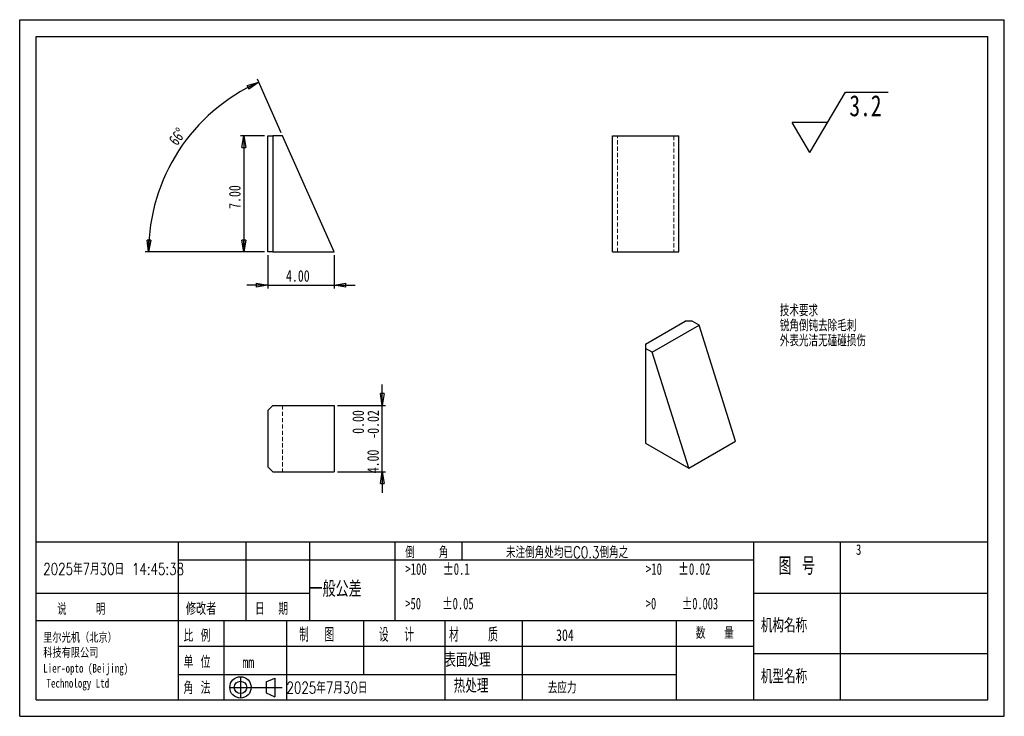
# Model space of a CAD drawing. Header units: millimetres. Extents: x 0 to 297, y 0 to 210.
import ezdxf

# ---------------------------------------------------------------- set-up
doc = ezdxf.new("R2010")
doc.units = ezdxf.units.MM
doc.linetypes.add('HIDDEN', pattern=[1.905, 1.27, -0.635])
doc.layers.add('图层0', color=7, linetype='Continuous', lineweight=25)
doc.styles.add('SLDTEXTSTYLE0', font='TXT', dxfattribs={"width": 0.75})
doc.styles.add('SLDTEXTSTYLE1', font='TXT', dxfattribs={"width": 0.75, "bigfont": 'bigfont'})
doc.styles.add('SLDTEXTSTYLE2', font='TXT', dxfattribs={"width": 0.666667, "bigfont": 'bigfont'})
doc.styles.add('SLDTEXTSTYLE3', font='TXT', dxfattribs={"width": 0.583333, "bigfont": 'bigfont'})
doc.styles.add('SLDTEXTSTYLE4', font='TXT', dxfattribs={"width": 0.681818})
doc.styles.add('SLDTEXTSTYLE5', font='TXT', dxfattribs={"width": 0.666667})
doc.styles.add('SLDTEXTSTYLE6', font='TXT', dxfattribs={"width": 0.653846})
doc.styles.add('SLDTEXTSTYLE7', font='TXT', dxfattribs={"width": 0.6, "bigfont": 'bigfont'})
doc.styles.add('SLDTEXTSTYLE8', font='TXT', dxfattribs={"width": 0.625, "bigfont": 'bigfont'})
doc.styles.add('SLDTEXTSTYLE9', font='TXT', dxfattribs={"width": 0.571429, "bigfont": 'bigfont'})
doc.dimstyles.new('SLDDIMSTYLE0', dxfattribs={"dimtxt": 3.5, "dimasz": 3.556, "dimexe": 0, "dimexo": 0.0625, "dimgap": 0.875, "dimtad": 1, "dimlfac": 0.2, "dimrnd": 1e-09, "dimzin": 4, "dimdsep": 46, "dimtxsty": 'SLDTEXTSTYLE0', "dimblk1": 'CLOSED', "dimblk2": 'CLOSED', "dimsah": 1, "dimcen": 0.09, "dimadec": 0, "dimazin": 1, "dimtfac": 1, "dimtmove": 0, "dimatfit": 0, "dimldrblk": 'CLOSED', "dimfxl": 0, "dimfrac": 2, "dimtolj": 1, "dimtzin": 12, "dimarcsym": 0})
doc.dimstyles.new('SLDDIMSTYLE1', dxfattribs={"dimtxt": 3.5, "dimasz": 3.556, "dimexe": 0, "dimexo": 0.0625, "dimgap": 0.875, "dimtad": 1, "dimlfac": 0.2, "dimrnd": 1e-09, "dimzin": 4, "dimdsep": 46, "dimtxsty": 'SLDTEXTSTYLE0', "dimblk1": 'CLOSED', "dimblk2": 'CLOSED', "dimsah": 1, "dimcen": 0.09, "dimadec": 0, "dimazin": 1, "dimtfac": 1, "dimtofl": 0, "dimtmove": 0, "dimatfit": 3, "dimldrblk": 'CLOSED', "dimfxl": 0, "dimfrac": 2, "dimtolj": 1, "dimtzin": 12, "dimarcsym": 0})
doc.dimstyles.new('SLDDIMSTYLE2', dxfattribs={"dimtxt": 3.5, "dimasz": 3.556, "dimexe": 0, "dimexo": 0.0625, "dimgap": 0.875, "dimtad": 1, "dimdec": 4, "dimlfac": 0.2, "dimzin": 12, "dimdsep": 46, "dimtxsty": 'SLDTEXTSTYLE0', "dimblk1": 'CLOSED', "dimblk2": 'CLOSED', "dimsah": 1, "dimcen": 0.09, "dimazin": 3, "dimtfac": 1, "dimtofl": 0, "dimtmove": 0, "dimatfit": 3, "dimldrblk": 'CLOSED', "dimfxl": 0, "dimfrac": 2, "dimtolj": 1, "dimtzin": 12, "dimarcsym": 0})
doc.dimstyles.new('SLDDIMSTYLE3', dxfattribs={"dimtxt": 3.5, "dimasz": 3.556, "dimexe": 0, "dimexo": 0.0625, "dimgap": 0.875, "dimtad": 1, "dimlfac": 0.2, "dimrnd": 1e-09, "dimzin": 4, "dimdsep": 46, "dimtxsty": 'SLDTEXTSTYLE0', "dimblk1": 'CLOSED', "dimblk2": 'CLOSED', "dimsah": 1, "dimcen": 0.09, "dimadec": 0, "dimazin": 1, "dimtol": 1, "dimtm": 0.02, "dimtfac": 1, "dimtmove": 0, "dimatfit": 0, "dimldrblk": 'CLOSED', "dimfxl": 0, "dimfrac": 2, "dimtolj": 1, "dimtzin": 0, "dimarcsym": 0})

# ---------------------------------------------------------------- blocks, each defined once
blk = doc.blocks.new('SW_SFSYMBOL_0')
at = {"layer": '图层0', "color": 0}
for p, q in [((-11.87, -9.07), (-1.17, 9.07)), ((-1.17, 9.07), (11.73, 9.07)), ((-11.87, -9.07), (-17.23, 0)), ((-6.52, 0), (-17.23, 0))]:
    blk.add_line(p, q, dxfattribs=at)
at = {"layer": '图层0', "color": 0, "insert": (0, 8.19), "char_height": 6.35, "attachment_point": 1, "style": 'SLDTEXTSTYLE0'}
blk.add_mtext('3.2', dxfattribs=at)
blk = doc.blocks.new('_Closed')
at = {"color": 0, "linetype": 'ByBlock', "lineweight": -2}
for p, q in [((-1, 0.166667), (0, 0)), ((-1, 0.166667), (-1, -0.166667)), ((0, 0), (-1, -0.166667)), ((0, 0), (-1, 0))]:
    blk.add_line(p, q, dxfattribs=at)
blk = doc.blocks.new('_D')
at = {"layer": '图层0'}
for p, q in [((74.86, 139), (74.86, 129)), ((94.86, 139), (94.86, 129)), ((74.86, 130), (68.51, 130)), ((74.86, 130), (94.86, 130)), ((94.86, 130), (101.21, 130))]:
    blk.add_line(p, q, dxfattribs=at)
at = {"layer": '图层0', "xscale": 3.556, "yscale": 3.556}
blk.add_blockref('_Closed', (74.86, 130, -10), dxfattribs=at)
at = {"layer": '图层0', "xscale": 3.556, "yscale": 3.556, "rotation": 180.0000000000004}
blk.add_blockref('_Closed', (94.86, 130, -10), dxfattribs=at)
at = {"layer": '图层0', "insert": (80.33, 134.51), "char_height": 3.5, "attachment_point": 1, "style": 'SLDTEXTSTYLE0'}
blk.add_mtext('4.00', dxfattribs=at)
blk = doc.blocks.new('_D_1')
at = {"layer": '图层0'}
for p, q in [((73.86, 175), (66.64, 175)), ((67.64, 175), (67.64, 140)), ((73.86, 140), (66.64, 140))]:
    blk.add_line(p, q, dxfattribs=at)
at = {"layer": '图层0', "xscale": 3.556, "yscale": 3.556}
for p, rotation in [((67.64, 175, -10), 90.0000000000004), ((67.64, 140, -10), 270.0000000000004)]:
    blk.add_blockref('_Closed', p, dxfattribs=dict(at, rotation=rotation))
at = {"layer": '图层0', "insert": (63.12, 152.97), "char_height": 3.5, "attachment_point": 1, "rotation": 90, "style": 'SLDTEXTSTYLE0'}
blk.add_mtext('7.00', dxfattribs=at)
blk = doc.blocks.new('_D_2')
at = {"layer": '图层0'}
for p, q in [((78.87, 175.91), (71.69, 192.04)), ((73.86, 140), (37.89, 140))]:
    blk.add_line(p, q, dxfattribs=at)
blk.add_arc((94.86, 140), 55.97, 114, 180, dxfattribs=at)
at = {"layer": '图层0', "xscale": 3.556, "yscale": 3.556}
for p, rotation in [((72.09, 191.13, -10), 25.81782361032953), ((38.89, 140, -10), 268.1821763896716)]:
    blk.add_blockref('_Closed', p, dxfattribs=dict(at, rotation=rotation))
at = {"layer": '图层0', "insert": (44.64, 173.89), "char_height": 3.5, "attachment_point": 1, "rotation": 52.6541, "style": 'SLDTEXTSTYLE0'}
blk.add_mtext('66°', dxfattribs=at)
blk = doc.blocks.new('_D_3')
at = {"layer": '图层0'}
for p, q in [((109.38, 93.72), (109.38, 100.07)), ((95.86, 93.72), (110.38, 93.72)), ((109.38, 73.72), (109.38, 93.72)), ((95.86, 73.72), (110.38, 73.72)), ((109.38, 73.72), (109.38, 67.37))]:
    blk.add_line(p, q, dxfattribs=at)
at = {"layer": '图层0', "xscale": 3.556, "yscale": 3.556}
for p, rotation in [((109.38, 93.72, 17.5), 270.0000000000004), ((109.38, 73.72, 17.5), 90.0000000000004)]:
    blk.add_blockref('_Closed', p, dxfattribs=dict(at, rotation=rotation))
at = {"layer": '图层0', "char_height": 3.5, "attachment_point": 1, "rotation": 90, "style": 'SLDTEXTSTYLE0'}
for s, insert in [('0.00', (100.35, 85.15)), ('0.02', (104.87, 85.15)), ('-', (104.87, 83.6)), ('4.00', (104.82, 73.25))]:
    blk.add_mtext(s, dxfattribs=dict(at, insert=insert))

msp = doc.modelspace()

# ---------------------------------------------------------------- linework, layer by layer
at = {"color": 7, "linetype": 'Continuous', "lineweight": 25}
for p, q in [((74.85714, 140), (74.85714, 175)), ((74.85714, 175), (76.35714, 175)), ((76.35714, 175), (76.35714, 140)), ((79.27414, 175), (76.35714, 175)), ((94.85714, 140), (79.27414, 175)), ((178.80714, 140), (178.80714, 175)), ((178.80714, 175), (198.80714, 175)), ((198.80714, 140), (198.80714, 175)), ((76.35714, 140), (74.85714, 140)), ((76.35714, 140), (94.85714, 140)), ((178.80714, 140), (198.80714, 140)), ((188.72324, 112.144), (200.74406, 119.08347)), ((202.86538, 119.08347), (200.74406, 119.08347)), ((204.928, 117.89274), (202.86538, 119.08347)), ((190.78587, 109.72866), (204.928, 117.89274)), ((215.94685, 82.95277), (204.928, 117.89274)), ((188.72324, 112.144), (188.72324, 110.91939)), ((188.72324, 110.91939), (188.72324, 82.34046)), ((190.78587, 109.72866), (188.72324, 110.91939)), ((201.80472, 74.78869), (190.78587, 109.72866)), ((76.35714, 93.72476), (74.85714, 92.22476)), ((74.85714, 92.22476), (74.85714, 75.22476)), ((76.35714, 93.72476), (94.85714, 93.72476)), ((94.85714, 93.72476), (94.85714, 73.72476)), ((188.72324, 82.34046), (201.80472, 74.78869)), ((201.80472, 74.78869), (215.94685, 82.95277)), ((74.85714, 75.22476), (76.35714, 73.72476)), ((76.35714, 73.72476), (94.85714, 73.72476))]:
    msp.add_line(p, q, dxfattribs=at)
at = {"color": 7, "linetype": 'HIDDEN', "lineweight": 18}
for p, q in [((180.30714, 140), (180.30714, 175)), ((197.30714, 175), (197.30714, 140)), ((79.27414, 93.72476), (79.27414, 73.72476))]:
    msp.add_line(p, q, dxfattribs=at)
at = {"layer": '图层0'}
for p, q in [((0, 0), (0, 210)), ((0, 210), (297, 210)), ((297, 0), (297, 210)), ((5, 4.98289), (5, 204.98289)), ((5, 204.98289), (292, 204.98289)), ((292, 4.98289), (292, 204.98289)), ((292, 52.5), (5, 52.5)), ((47.75731, 52.5), (47.75731, 4.98289)), ((68.19241, 52.5), (68.19241, 28.74145)), ((87.37791, 52.5), (87.37791, 28.74145)), ((113.17672, 52.5), (113.17672, 28.74145)), ((133.32115, 52.5), (133.32115, 47.20668)), ((221.35344, 52.5), (221.35344, 4.98289)), ((247.5, 52.5), (247.5, 4.98289)), ((47.75731, 47.20668), (221.35344, 47.20668)), ((5, 37.14216), (47.75731, 37.14216)), ((47.75731, 37.14216), (87.37791, 37.14216)), ((221.35344, 37.15071), (292, 37.15071)), ((221.35344, 28.74145), (5, 28.74145)), ((61.59603, 28.74145), (61.59603, 4.98289)), ((80.46701, 28.74145), (80.46701, 4.98289)), ((103.74123, 28.74145), (103.74123, 12.60988)), ((128.27351, 28.74145), (128.27351, 4.98289)), ((151.54772, 28.74145), (151.54772, 4.98289)), ((198, 28.74145), (198, 4.98289)), ((221.35344, 21.06252), (47.75731, 21.06252)), ((221.35344, 18.90876), (292, 18.90876)), ((47.75731, 12.60988), (198, 12.60988)), ((66.60323, 11.93644), (66.60323, 5.50109)), ((74.35965, 10.38544), (76.98786, 11.53928)), ((74.35965, 10.38544), (74.35965, 7.0521)), ((76.98786, 11.53928), (76.98786, 5.89825)), ((63.38555, 8.71877), (79.16735, 8.71877)), ((5, 4.98289), (292, 4.98289)), ((0, 0), (297, 0))]:
    msp.add_line(p, q, dxfattribs=at)
at = {"layer": '图层0', "color": 7, "linetype": 'Continuous', "lineweight": 25}
msp.add_line((74.35965, 7.0521), (76.98786, 5.89825), dxfattribs=at)
at = {"layer": '图层0'}
for radius in [3.21768, 1.8667]:
    msp.add_circle((66.60323, 8.71877), radius, dxfattribs=at)

# ---------------------------------------------------------------- block references
msp.add_blockref('SW_SFSYMBOL_0', (250.25552, 179.054), dxfattribs=at)

# ---------------------------------------------------------------- texts
for s, insert, char_height, attachment_point, style in [('技术要求', (229.27504, 124.08641), 3.5, 1, 'SLDTEXTSTYLE1'), ('锐角倒钝去除毛刺', (229.27504, 119.56072), 3.5, 1, 'SLDTEXTSTYLE1'), ('外表光洁无磕碰损伤', (229.27504, 115.03502), 3.5, 1, 'SLDTEXTSTYLE1'), ('倒    角', (116.30165, 51.17447), 3.5, 1, 'SLDTEXTSTYLE3'), ('未注倒角处均已C0.3倒角之', (146.68634, 51.17447), 3.5, 1, 'SLDTEXTSTYLE1'), ('3', (252.25089, 51.84636), 3.175, 1, 'SLDTEXTSTYLE0'), ('图 号', (234.38932, 47.93042), 5.291667, 2, 'SLDTEXTSTYLE2'), ('2025年7月30日 14:45:38', (7.09321, 46.15324), 3.5, 1, 'SLDTEXTSTYLE1'), ('>100   ±0.1', (116.30165, 46.15324), 3.5, 1, 'SLDTEXTSTYLE4'), ('>10   ±0.02', (188.87516, 46.15324), 3.5, 1, 'SLDTEXTSTYLE4'), ('一般公差', (87.44713, 40.78754), 4.7625, 1, 'SLDTEXTSTYLE1'), ('>50    ±0.05', (116.30165, 35.73812), 3.5, 1, 'SLDTEXTSTYLE5'), ('>0     ±0.003', (188.87516, 35.73812), 3.5, 1, 'SLDTEXTSTYLE6'), ('说     明', (11.32558, 34.07641), 3.5, 1, 'SLDTEXTSTYLE9'), ('修改者', (50.14655, 34.27462), 3.704167, 1, 'SLDTEXTSTYLE1'), ('日  期', (71.01647, 34.27462), 3.704167, 1, 'SLDTEXTSTYLE8'), ('机构名称', (223.5659, 29.49645), 4.233333, 1, 'SLDTEXTSTYLE1'), ('制  图', (84.29733, 26.69645), 4.233333, 1, 'SLDTEXTSTYLE8'), ('设  计', (108.378, 26.69645), 4.233333, 1, 'SLDTEXTSTYLE8'), ('材    质', (129.51143, 26.69645), 4.233333, 1, 'SLDTEXTSTYLE3'), ('数   量', (203.92864, 26.86988), 3.5, 1, 'SLDTEXTSTYLE7'), ('里尔光机（北京）', (7.09321, 24.86876), 2.645833, 1, 'SLDTEXTSTYLE1'), ('比 例', (49.41683, 26.17013), 3.704167, 1, 'SLDTEXTSTYLE2'), ('304', (161.79022, 26.23649), 3.5, 1, 'SLDTEXTSTYLE0'), ('科技有限公司', (7.09321, 20.34098), 2.645833, 1, 'SLDTEXTSTYLE1'), ('单 位', (49.41683, 18.22015), 3.704167, 1, 'SLDTEXTSTYLE2'), ('表面处理', (128.10032, 19.09469), 4.233333, 1, 'SLDTEXTSTYLE1'), ('Lier-opto (Beijing)', (7.09321, 15.8132), 2.6458333, 1, 'SLDTEXTSTYLE0'), ('mm', (67.17511, 18.02194), 3.5, 1, 'SLDTEXTSTYLE0'), ('热处理', (130.92254, 11.29289), 4.233333, 1, 'SLDTEXTSTYLE1'), ('机型名称', (223.5659, 14.14239), 4.233333, 1, 'SLDTEXTSTYLE1'), ('Technology Ltd', (8.0854, 11.28542), 2.6458333, 1, 'SLDTEXTSTYLE0'), ('角 法', (49.41683, 10.41835), 3.704167, 1, 'SLDTEXTSTYLE2'), ('2025年7月30日', (80.46701, 10.36272), 3.5, 1, 'SLDTEXTSTYLE1'), ('去应力', (159.28734, 10.38799), 3.5, 1, 'SLDTEXTSTYLE1')]:
    msp.add_mtext(s, dxfattribs=dict(at, insert=insert, char_height=char_height, attachment_point=attachment_point, style=style))

# ---------------------------------------------------------------- dimensions: what is measured, and where the dimension line sits
dim = msp.add_angular_dim_2l(base=(47.92065, 170.48091), line1=((94.85714, 140), (79.27414, 175)), line2=((74.85714, 140), (94.85714, 140)), dimstyle='SLDDIMSTYLE2', dxfattribs=at)
dim.commit()
dim.dimension.update_dxf_attribs({"geometry": '_D_2', "text_midpoint": (50.3654, 173.95003), "dimtype": 162})
for base, p1, p2, dimstyle, picture, middle in [((64.85714, 140), (74.85714, 175), (74.85714, 140), 'SLDDIMSTYLE1', '_D_1', (64.85714, 157.5)), ((104.85714, 93.72476), (94.85714, 73.72476), (94.85714, 93.72476), 'SLDDIMSTYLE3', '_D_3', (104.85714, 83.72476))]:
    dim = msp.add_linear_dim(base=base, p1=p1, p2=p2, angle=90, dimstyle=dimstyle, dxfattribs=at)
    dim.commit()
    dim.dimension.update_dxf_attribs({"geometry": picture, "text_midpoint": middle, "dimtype": 160})
dim = msp.add_linear_dim(base=(94.85714, 132.77812), p1=(74.85714, 140), p2=(94.85714, 140), dimstyle='SLDDIMSTYLE0', dxfattribs=at)
dim.commit()
dim.dimension.update_dxf_attribs({"geometry": '_D', "text_midpoint": (84.85714, 132.77812), "dimtype": 160})

doc.saveas('drawing.dxf')
